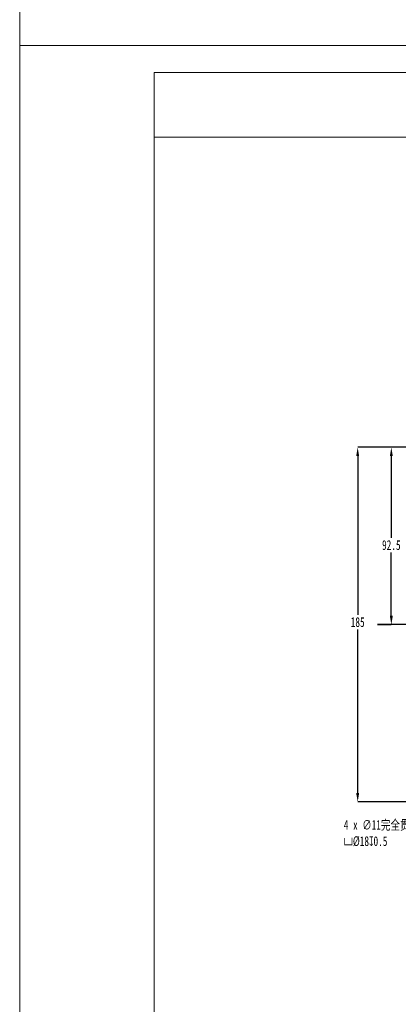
# Model space of a CAD drawing. Header units: millimetres. Extents: x -7686 to -856, y -458 to 6140.
# Tile 61 of 102: x -4604 to -4406, y 2137 to 2651. Entities that reach past the tile are written whole.
import ezdxf
from ezdxf.enums import TextEntityAlignment as Align

# ---------------------------------------------------------------- set-up
doc = ezdxf.new("R2010")
doc.units = ezdxf.units.MM
doc.header["$LTSCALE"] = 5
doc.header["$PDSIZE"] = -1
doc.linetypes.add('CENTER', pattern=[10.16, 6.35, -1.27, 1.27, -1.27])
for name, color, linetype, lineweight in [('1轮廓实线层', 7, 'Continuous', 18), ('2细线层', 4, 'Continuous', 13), ('6文字层', 3, 'Continuous', 13), ('图框层', 7, 'Continuous', 18)]:
    doc.layers.add(name, color=color, linetype=linetype, lineweight=lineweight)
doc.layers.add('中心线层', color=4, linetype='CENTER')
doc.layers.add('标注层', color=7, linetype='Continuous')
doc.styles.add('PC_TEXTSTYLE', font='ISOCP.SHX', dxfattribs={"width": 0.707, "bigfont": 'GBCBIG.SHX'})
doc.styles.add('SLDTEXTSTYLE0', font='TXT', dxfattribs={"width": 0.7})
doc.dimstyles.new('SLDDIMSTYLE4', dxfattribs={"dimtxt": 5.07876, "dimasz": 4.6, "dimexe": 0, "dimexo": 0.0625, "dimgap": 1.26969, "dimtad": 0, "dimtih": 1, "dimtoh": 1, "dimdec": 1, "dimrnd": 1e-09, "dimzin": 12, "dimdsep": 46, "dimtxsty": 'SLDTEXTSTYLE0', "dimsah": 1, "dimcen": 0, "dimadec": 0, "dimazin": 3, "dimtfac": 1, "dimtofl": 0, "dimtmove": 0, "dimatfit": 3, "dimfxl": 1, "dimfrac": 2, "dimtolj": 1, "dimtzin": 12, "dimarcsym": 0})
doc.dimstyles.new('SLDDIMSTYLE5', dxfattribs={"dimtxt": 2.53938, "dimasz": 2.3, "dimexe": 0, "dimexo": 0.0625, "dimgap": 0.634845, "dimtad": 0, "dimtih": 1, "dimtoh": 1, "dimdec": 6, "dimrnd": 1e-09, "dimzin": 12, "dimdsep": 46, "dimtxsty": 'SLDTEXTSTYLE0', "dimblk1": 'NONE', "dimsah": 1, "dimcen": 0, "dimadec": 0, "dimazin": 3, "dimtfac": 1, "dimtmove": 0, "dimatfit": 3, "dimldrblk": 'NONE', "dimfxl": 1, "dimfrac": 2, "dimtolj": 1, "dimtzin": 12, "dimarcsym": 0})

# ---------------------------------------------------------------- blocks, each defined once
blk = doc.blocks.new('ZwmFrameMain_A4^_^无分区图框^_^portrait')
at = {"layer": '2细线层'}
blk.add_line((185, 292), (185, -5), dxfattribs=at)
blk = doc.blocks.new('ZwmFrameMain_2_A4^_^无分区图框^_^portrait')
at = {"layer": '1轮廓实线层'}
for p in [(0, 0), (180, 287)]:
    blk.add_line(p, (0, 287), dxfattribs=at)
at = {"layer": '2细线层'}
for p in [(-25, -5), (185, 292)]:
    blk.add_line(p, (-25, 292), dxfattribs=at)
blk = doc.blocks.new('ZwmFrameMain_2_图样代号')
at = {"layer": '2细线层', "linetype": 'Continuous'}
for p in [(60, 0), (0, -12)]:
    blk.add_line(p, (60, -12), dxfattribs=at)
at = {"layer": '6文字层', "style": 'PC_TEXTSTYLE', "width": 2.827942}
blk.add_attdef('图样代号', text='', height=7, rotation=180, dxfattribs=at).set_placement((58.24, -2.4), (2.35, -2.4), align=Align.FIT)
blk = doc.blocks.new('*D145')
at = {"layer": 'Defpoints', "color": 0, "transparency": 16777216}
for p in [(-3738.84, 3544.31), (-3692.95, 3499.7), (-1000, 3007.38), (-960.43, 3007.38), (-960.43, 2822.38)]:
    blk.add_point(p, dxfattribs=at)
at = {"layer": '标注层', "lineweight": -2, "transparency": 16777216}
for p, q in [((-3686, 3492.95), (-3736.69, 3542.22)), ((-3678.61, 3492.95), (-3686, 3492.95))]:
    blk.add_line(p, q, dxfattribs=at)
at = {"layer": '标注层', "color": 0, "lineweight": -2, "transparency": 16777216}
for p, q in [((-960.49, 3007.38), (-1000, 3007.38)), ((-1000, 3002.78), (-1000, 2920)), ((-1000, 2826.98), (-1000, 2912.38)), ((-960.49, 2822.38), (-1000, 2822.38))]:
    blk.add_line(p, q, dxfattribs=at)
at = {"layer": '标注层', "transparency": 16777216}
blk.add_solid([(-3736.34, 3542.58), (-3737.03, 3541.86), (-3738.84, 3544.31)], dxfattribs=at)
at = {"layer": '标注层', "color": 0, "transparency": 16777216}
for points in [[(-1000.77, 3002.78), (-999.23, 3002.78), (-1000, 3007.38)], [(-1000.77, 2826.98), (-999.23, 2826.98), (-1000, 2822.38)]]:
    blk.add_solid(points, dxfattribs=at)
at = {"layer": '标注层', "transparency": 16777216, "insert": (-3685.38, 3496.12), "char_height": 2.54, "attachment_point": 1}
blk.add_mtext('∅64', dxfattribs=at)
at = {"layer": '标注层', "color": 0, "transparency": 16777216, "insert": (-1000, 2918.73), "char_height": 5.079, "attachment_point": 2, "style": 'SLDTEXTSTYLE0'}
blk.add_mtext('\\A1;185', dxfattribs=at)
blk = doc.blocks.new('*D148')
at = {"layer": 'Defpoints', "color": 0, "transparency": 16777216}
for p in [(-982.45, 3007.38), (-960.43, 3007.38), (-989.64, 2914.88)]:
    blk.add_point(p, dxfattribs=at)
at = {"layer": '标注层', "color": 0, "lineweight": -2, "transparency": 16777216}
for p, q in [((-960.49, 3007.38), (-982.45, 3007.38)), ((-982.45, 3002.78), (-982.45, 2960.16)), ((-982.45, 2919.48), (-982.45, 2952.54)), ((-989.58, 2914.88), (-982.45, 2914.88))]:
    blk.add_line(p, q, dxfattribs=at)
at = {"layer": '标注层', "color": 0, "transparency": 16777216}
for points in [[(-983.21, 3002.78), (-981.68, 3002.78), (-982.45, 3007.38)], [(-983.21, 2919.48), (-981.68, 2919.48), (-982.45, 2914.88)]]:
    blk.add_solid(points, dxfattribs=at)
at = {"layer": '标注层', "color": 0, "transparency": 16777216, "insert": (-982.45, 2958.89), "char_height": 5.079, "attachment_point": 2, "style": 'SLDTEXTSTYLE0'}
blk.add_mtext('\\A1;92.5', dxfattribs=at)
blk = doc.blocks.new('*D149')
at = {"layer": 'Defpoints', "color": 0, "transparency": 16777216}
for p in [(-949.68, 2827.14), (-955.18, 2817.61)]:
    blk.add_point(p, dxfattribs=at)
at = {"layer": '标注层', "color": 0, "lineweight": -2, "transparency": 16777216}
for p, q in [((-949.68, 2827.14), (-955.18, 2817.61)), ((-961.84, 2806.06), (-956.33, 2815.62)), ((-964.14, 2806.06), (-961.84, 2806.06))]:
    blk.add_line(p, q, dxfattribs=at)
at = {"layer": '标注层', "color": 0, "transparency": 16777216}
blk.add_solid([(-956.66, 2815.81), (-955.99, 2815.43), (-955.18, 2817.61)], dxfattribs=at)
at = {"layer": '标注层', "color": 0, "transparency": 16777216, "insert": (-1007.24, 2812.9), "char_height": 2.5394, "attachment_point": 1, "style": 'SLDTEXTSTYLE0'}
blk.add_mtext('\\A1;{\\H2.00049x;4 x ∅11\\fSimSun|b0|i0|c134|p2;完全贯穿\\P\\fGDT|b0|i0|c134|p2;v\\Ftxt|c134;%%C18\\fGDT|b0|i0|c134|p2;x\\Ftxt|c134;0.5}', dxfattribs=at)
blk = doc.blocks.new('_None')
blk = doc.blocks.new('1232')
at = {"layer": '中心线层', "color": 0}
for p, q in [((1027.69, 359.77), (1027.69, 487.08)), ((1022.69, 354.77), (897.98, 354.77)), ((1027.69, 354.77), (1025.19, 354.77)), ((1027.69, 354.77), (1027.69, 357.27)), ((1027.69, 354.77), (1027.69, 352.27)), ((1027.69, 354.77), (1030.19, 354.77)), ((1032.69, 354.77), (1158.67, 354.77)), ((1027.69, 349.77), (1027.69, 178.24))]:
    blk.add_line(p, q, dxfattribs=at)
blk = doc.blocks.new('J1')
at = {"layer": '中心线层'}
blk.add_blockref('1232', (-1887.6168132, 2560.1112886), dxfattribs=at)
at = {"layer": '标注层'}
for base, p1, picture, middle in [((-1000, 3007.3788031), (-960.4289141, 2822.3788031), '*D145', (-1000, 2916.1909302)), ((-982.4479417, 3007.3788031), (-989.6413157, 2914.8788031), '*D148', (-982.4479417, 2956.3480954))]:
    dim = blk.add_linear_dim(base=base, p1=p1, p2=(-960.4289141, 3007.3788031), angle=90, dimstyle='SLDDIMSTYLE4', override={"dimpost": '<>'}, dxfattribs=at)
    dim.commit()
    dim.dimension.update_dxf_attribs({"geometry": picture, "text_midpoint": middle, "dimtype": 128})
dim = blk.add_diameter_dim_2p(p1=(-949.6814574, 2827.1434102), p2=(-955.1763709, 2817.6141959), text='{\\H2.00049x;4 x <>\\fSimSun|b0|i0|c134|p2;完全贯穿\\P\\fGDT|b0|i0|c134|p2;v\\Ftxt|c134;%%C18\\fGDT|b0|i0|c134|p2;x\\Ftxt|c134;0.5}', dimstyle='SLDDIMSTYLE5', dxfattribs=at)
dim.commit()
dim.dimension.update_dxf_attribs({"geometry": '*D149', "text_midpoint": (-986.0096784, 2806.055682), "dimtype": 131})

msp = doc.modelspace()

# ---------------------------------------------------------------- block references
at = {"color": 1, "linetype": 'ByBlock'}
msp.add_blockref('J1', (-3427.637, -579.879), dxfattribs=at)
at = {"layer": '图框层'}
for name, p, xscale, yscale, zscale in [('ZwmFrameMain_A4^_^无分区图框^_^portrait', (-7305.206, 1876.106), 14.6016, 14.6016, 14.6016), ('ZwmFrameMain_2_A4^_^无分区图框^_^portrait', (-4533.71, 1817.138), 2.808000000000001, 2.808000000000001, 2.808000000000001), ('ZwmFrameMain_2_图样代号', (-4533.71, 2623.034), 2.808000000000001, 2.808000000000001, 2.808000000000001)]:
    msp.add_blockref(name, p, dxfattribs=dict(at, xscale=xscale, yscale=yscale, zscale=zscale))

doc.saveas('drawing.dxf')
